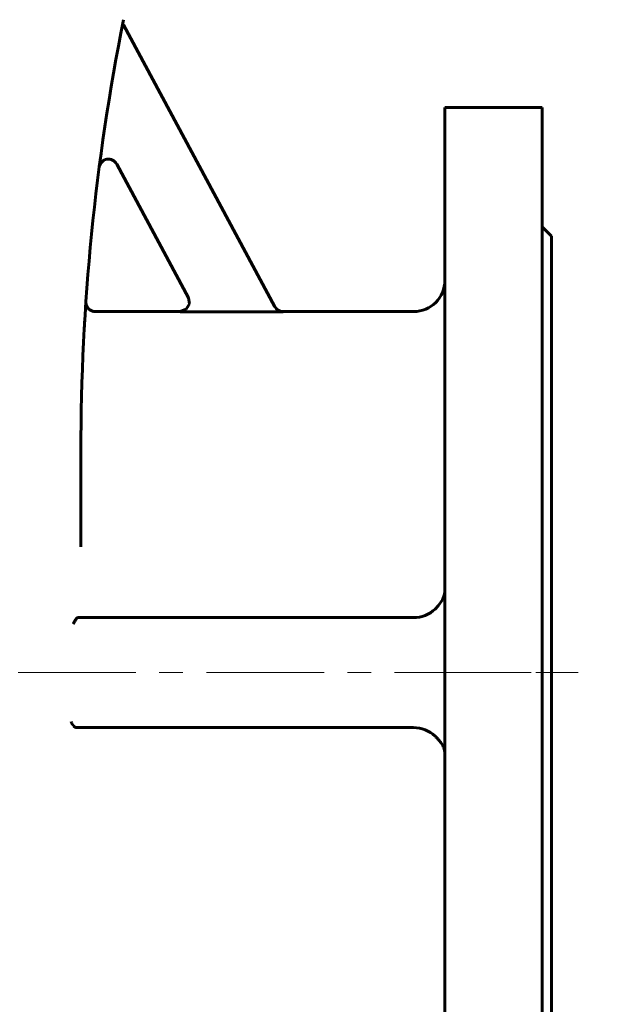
# Model space of a CAD drawing. Header units: millimetres. Extents: x 0 to 594, y -3 to 420.
# Tile 5 of 25: x 214 to 252, y 190 to 253. Entities that reach past the tile are written whole.
import ezdxf

# ---------------------------------------------------------------- set-up
doc = ezdxf.new("R2010")
doc.units = ezdxf.units.MM
for name, pattern in [('K5LT-1', [0]), ('K5LT_AXLED', [12, 7.5, -1.5, 1.5, -1.5]), ('K5LT_BASIC', [0]), ('K5LT_THIN', [0])]:
    doc.linetypes.add(name, pattern=pattern)
doc.layers.add('Системный слой', color=7, linetype='Continuous')
doc.layers.add('Системный слой (1)', color=7, linetype='Continuous', true_color=0x6c6c6c)
doc.styles.add('KDIMTEXTSTYLE', font='txt', dxfattribs={"width": 0.96, "oblique": 15, "height": 5})
doc.styles.add('KTEXTSTYLE', font='txt', dxfattribs={"width": 0.96, "height": 5})
doc.dimstyles.new('KDIMSTYLE (0.20)', dxfattribs={"dimtxt": 5, "dimasz": 1, "dimexe": 2, "dimexo": 0, "dimgap": 1, "dimtad": 1, "dimlfac": 5, "dimtxsty": 'KDIMTEXTSTYLE', "dimsah": 1, "dimcen": 0, "dimdle": 1, "dimadec": 0, "dimazin": 0, "dimtfac": 0.667, "dimtmove": 0, "dimatfit": 3, "dimfxl": 1, "dimtvp": 1, "dimtolj": 1, "dimtzin": 0, "dimarcsym": 0})

# ---------------------------------------------------------------- blocks, each defined once
blk = doc.blocks.new('U12')
at = {"layer": 'Системный слой (1)', "color": 143, "linetype": 'K5LT_BASIC', "lineweight": 60, "true_color": 0x33acca}
for p, q in [((225.224, 235.478), (225.283, 235.078)), ((224.706, 234.594), (224.695, 234.594)), ((225.084, 234.738), (224.706, 234.594)), ((225.283, 235.078), (225.084, 234.738))]:
    blk.add_line(p, q, dxfattribs=at)
blk = doc.blocks.new('U15')
at = {"layer": 'Системный слой (1)', "color": 143, "linetype": 'K5LT_BASIC', "lineweight": 60, "true_color": 0x33acca}
for p, q in [((224.695, 234.594), (219.282, 234.594)), ((239.561, 234.594), (231.249, 234.594))]:
    blk.add_line(p, q, dxfattribs=at)
blk = doc.blocks.new('U24')
at = {"layer": 'Системный слой (1)', "color": 143, "linetype": 'K5LT_BASIC', "lineweight": 60, "true_color": 0x33acca}
for p, q in [((218.683, 235.227), (218.682, 235.213)), ((218.684, 235.232), (218.683, 235.227)), ((218.682, 235.213), (218.681, 235.192)), ((218.681, 235.192), (218.681, 235.191))]:
    blk.add_line(p, q, dxfattribs=at)
blk = doc.blocks.new('U30')
at = {"layer": 'Системный слой (1)', "color": 143, "linetype": 'K5LT_BASIC', "lineweight": 60, "true_color": 0x33acca}
for p, q in [((241.561, 247.594), (241.561, 211.594)), ((241.561, 211.594), (241.561, 175.594))]:
    blk.add_line(p, q, dxfattribs=at)
blk = doc.blocks.new('U32')
at = {"layer": 'Системный слой (1)', "color": 143, "linetype": 'K5LT_BASIC', "lineweight": 60, "true_color": 0x33acca}
for p, q in [((247.761, 247.594), (247.761, 211.594)), ((247.761, 211.594), (247.761, 175.594))]:
    blk.add_line(p, q, dxfattribs=at)
blk = doc.blocks.new('U38')
at = {"layer": 'Системный слой (1)', "color": 143, "linetype": 'K5LT_BASIC', "lineweight": 60, "true_color": 0x33acca}
for p, q in [((248.361, 239.394), (248.361, 211.594)), ((248.361, 211.594), (248.361, 183.794))]:
    blk.add_line(p, q, dxfattribs=at)
blk = doc.blocks.new('U49')
at = {"layer": 'Системный слой (1)', "color": 143, "linetype": 'K5LT_BASIC', "lineweight": 60, "true_color": 0x33acca}
for p, q in [((241.409, 216.219), (241.547, 216.581)), ((241.547, 216.581), (241.561, 216.733)), ((240.939, 215.645), (241.141, 215.852)), ((241.141, 215.852), (241.409, 216.219))]:
    blk.add_line(p, q, dxfattribs=at)
blk = doc.blocks.new('D13')
at = {"layer": 'Системный слой (1)'}
for points in [[(429.125, 214.315), (433.997, 215.616), (428.954, 215.62), (429.536, 215.033)], [(377.565, 207.568), (376.984, 208.155), (377.394, 208.873), (372.522, 207.572)]]:
    blk.add_hatch(color=7, dxfattribs=at).paths.add_polyline_path(points)
at = {"layer": 'Системный слой (1)', "color": 7, "linetype": 'K5LT_THIN', "lineweight": 18, "true_color": 0xffffff}
for p, q in [((433.997, 215.616), (451.803, 217.947)), ((451.803, 217.947), (469.132, 217.947)), ((372.522, 207.572), (433.997, 215.616)), ((429.536, 215.033), (428.954, 215.62)), ((428.954, 215.62), (433.997, 215.616)), ((433.997, 215.616), (429.125, 214.315)), ((429.125, 214.315), (429.536, 215.033)), ((372.522, 207.572), (377.394, 208.873)), ((377.394, 208.873), (376.984, 208.155)), ((376.984, 208.155), (377.565, 207.568)), ((377.565, 207.568), (372.522, 207.572))]:
    blk.add_line(p, q, dxfattribs=at)
blk.add_wipeout([(453.803, 218.947), (453.803, 226.328), (466.599, 226.328), (466.599, 218.947)]).dxf.layer = 'Системный слой (1)'
at = {"layer": 'Системный слой (1)', "color": 7, "char_height": 5, "attachment_point": 1, "style": 'KTEXTSTYLE'}
for s, insert in [('\\fArial|b0|c204|p34;\\H5.0;\\W1.000;\\Q15;\\fGOST Type AU|b0|i0|c204|p34;\\Q15;\\W0.960;⌀', (453.803, 225.534)), ('\\fArial|b0|c204|p34;\\H5.0;\\W1.000;\\Q15;\\fGOST Type AU|b0|i0|c204|p34;\\Q15;\\W0.960;310', (457.11, 225.534))]:
    blk.add_mtext(s, dxfattribs=dict(at, insert=insert))
blk = doc.blocks.new('KDIMARROW_01')
at = {"layer": 'Системный слой'}
blk.add_hatch(color=0, dxfattribs=at).paths.add_polyline_path([(-5, -0.658), (0, 0), (-5, 0.658), (-4.5, 0)])
at = {"layer": 'Системный слой', "color": 0, "linetype": 'K5LT_THIN', "lineweight": 18}
for p, q in [((-4.5, 0), (-5, 0.658)), ((-5, 0.658), (0, 0)), ((0, 0), (-5, -0.658)), ((-5, -0.658), (-4.5, 0))]:
    blk.add_line(p, q, dxfattribs=at)
at = {"layer": 'Системный слой (1)', "color": 0, "linetype": 'K5LT_THIN', "lineweight": 18}
blk.add_line((213.861, 51.452), (213.461, 51.452), dxfattribs=at)

msp = doc.modelspace()

# ---------------------------------------------------------------- linework, layer by layer
at = {"layer": 'Системный слой (1)', "color": 143, "linetype": 'K5LT_BASIC', "lineweight": 60, "true_color": 0x33acca}
for p, q in [((221.0892, 252.8498), (221.0034, 252.8038)), ((230.7263, 234.8998), (221.0892, 252.8498)), ((247.7609, 247.594), (241.5609, 247.594)), ((220.6534, 243.9908), (225.2295, 235.4674)), ((248.3609, 239.394), (247.7609, 239.994)), ((218.6697, 235.0237), (218.6837, 235.2336)), ((231.2552, 234.5834), (224.7011, 234.5834)), ((218.3609, 219.6015), (218.3609, 225.7313)), ((218.2066, 215.094), (218.176, 215.094)), ((239.5609, 215.094), (218.2066, 215.094)), ((218.0601, 208.094), (218.0594, 208.094)), ((218.0601, 208.094), (239.5609, 208.094))]:
    msp.add_line(p, q, dxfattribs=at)
at = {"layer": 'Системный слой (1)', "color": 30, "linetype": 'K5LT_AXLED', "lineweight": 18, "true_color": 0xff8000}
for p in [(166.3609, 211.594), (239.5609, 211.594)]:
    msp.add_line(p, (250.3609, 211.594), dxfattribs=at)
at = {"layer": 'Системный слой (1)', "color": 143, "linetype": 'K5LT_BASIC', "lineweight": 60, "true_color": 0x33acca}
for centre, radius, start, end in [((358.3609, 225.7313), 140, 168.690068, 180), ((220.1247, 243.707), 0.6, 28.230722, 172.59104), ((239.5609, 236.594), 2, 270, 0), ((358.3609, 225.7313), 140, 176.108141, 176.125555), ((239.5609, 217.094), 2, 270, 313.573796), ((239.5609, 206.094), 2, 46.426204, 90)]:
    msp.add_arc(centre, radius, start, end, dxfattribs=at)
for points, knots in [([(218.6836, 235.2319), (218.6836, 235.2318), (218.6836, 235.2317), (218.6835, 235.2313), (218.6835, 235.2311), (218.6835, 235.2308), (218.6835, 235.2306), (218.6835, 235.2302), (218.6835, 235.2301), (218.6834, 235.2299), (218.6834, 235.2298), (218.6834, 235.2295), (218.6834, 235.2291), (218.6833, 235.2282), (218.6833, 235.2276), (218.6833, 235.2269), (218.6833, 235.2267), (218.6832, 235.2263), (218.6832, 235.2259), (218.6832, 235.2253), (218.6832, 235.2251), (218.6831, 235.2246), (218.6831, 235.2242), (218.6831, 235.2232), (218.683, 235.2226), (218.683, 235.2214), (218.683, 235.2207), (218.6829, 235.2191), (218.6828, 235.218), (218.6828, 235.2159), (218.6827, 235.2148), (218.6827, 235.2128), (218.6826, 235.2119), (218.6826, 235.2092), (218.6825, 235.2073), (218.6825, 235.2036), (218.6824, 235.2017), (218.6824, 235.196), (218.6824, 235.1921), (218.6825, 235.1835), (218.6826, 235.1789), (218.6831, 235.1648), (218.6837, 235.1555), (218.686, 235.1274), (218.6884, 235.1088), (218.6964, 235.0637), (218.7029, 235.0373), (218.7192, 234.9858), (218.7292, 234.9605), (218.7521, 234.912), (218.765, 234.8887), (218.7934, 234.845), (218.8088, 234.8246), (218.8418, 234.7863), (218.8593, 234.7684), (218.898, 234.7335), (218.9194, 234.7167), (218.9647, 234.6857), (218.9888, 234.6715), (219.0387, 234.6464), (219.0646, 234.6355), (219.1173, 234.6174), (219.1441, 234.6101), (219.1975, 234.5996), (219.2242, 234.5963), (219.2613, 234.5942), (219.2718, 234.5939), (219.2824, 234.5939)], [0, 0, 0, 0, 0.7535872, 0.7535872, 1.1303441, 1.1303441, 1.4318084, 1.4318084, 1.5071745, 1.5071745, 1.5825405, 1.5825405, 1.7939835, 1.7939835, 1.9728716, 1.9728716, 2.0054264, 2.0054264, 2.085538, 2.085538, 2.1044088, 2.1044088, 2.1656497, 2.1656497, 2.2256653, 2.2256653, 2.285681, 2.285681, 2.3570044, 2.3570044, 2.4283278, 2.4283278, 2.4813163, 2.4813163, 2.5872934, 2.5872934, 2.6934256, 2.6934256, 2.9056899, 2.9056899, 3.1629709, 3.1629709, 3.677533, 3.677533, 4.706657, 4.706657, 6.1878557, 6.1878557, 7.6715982, 7.6715982, 9.1261683, 9.1261683, 10.5256361, 10.5256361, 11.8954553, 11.8954553, 13.3801132, 13.3801132, 14.9050412, 14.9050412, 16.4418317, 16.4418317, 17.9570824, 17.9570824, 19.4241879, 19.4241879, 20, 20, 20, 20]), ([(231.2494, 234.594), (231.1261, 234.594), (230.9111, 234.6627), (230.7644, 234.8288), (230.7207, 234.9102)], [0, 0, 0, 0, 0.5714277, 1, 1, 1, 1]), ([(218.5769, 233.5039), (218.5796, 233.5532), (218.5823, 233.6015), (218.5877, 233.696), (218.5903, 233.7423), (218.5955, 233.8327), (218.5981, 233.8769), (218.6009, 233.9256), (218.6012, 233.9311), (218.6016, 233.9375), (218.6017, 233.9382), (218.602, 233.9444), (218.6023, 233.9497), (218.6027, 233.9568), (218.6028, 233.9586), (218.603, 233.961), (218.603, 233.9616), (218.6031, 233.9623), (218.6031, 233.9625), (218.6031, 233.9629), (218.6031, 233.9631), (218.6031, 233.9635), (218.6031, 233.9636), (218.6032, 233.9641), (218.6032, 233.9644), (218.6032, 233.9653), (218.6033, 233.9659), (218.6034, 233.9677), (218.6034, 233.9689), (218.6037, 233.9724), (218.6038, 233.9748), (218.6042, 233.9818), (218.6045, 233.9865), (218.6053, 234.0005), (218.6059, 234.0097), (218.6064, 234.019), (218.6064, 234.0192), (218.6075, 234.0373), (218.6086, 234.0555), (218.6115, 234.1051), (218.6148, 234.1598), (218.6166, 234.1903)], [0, 0, 0, 0, 3.3631897, 3.3631897, 6.7263794, 6.7263794, 10.0895691, 10.0895691, 10.5218143, 10.5218143, 10.583393, 10.583393, 11.0043906, 11.0043906, 11.1441324, 11.1441324, 11.1905169, 11.1905169, 11.2059134, 11.2059134, 11.2213098, 11.2213098, 11.2339691, 11.2339691, 11.2579191, 11.2579191, 11.3051348, 11.3051348, 11.3992241, 11.3992241, 11.5867183, 11.5867183, 11.9603383, 11.9603383, 12.7048412, 12.7048412, 12.7152186, 12.7152186, 14.1883726, 14.1883726, 16.8159484, 16.8159484, 16.8159484, 16.8159484]), ([(217.8759, 214.694), (217.8839, 214.7092), (217.9014, 214.7428), (217.9284, 214.7949), (217.9583, 214.8512), (217.9864, 214.9015), (218.0197, 214.9561), (218.0486, 214.9981), (218.077, 215.0326), (218.1008, 215.0572), (218.1308, 215.0814), (218.1564, 215.0927), (218.1726, 215.094), (218.176, 215.094)], [0, 0, 0, 0, 1.4754351, 3.0035548, 4.1724881, 5.8040905, 6.8601479, 8.6065, 9.5951569, 10.5372389, 11.6992754, 13.5148576, 14, 14, 14, 14]), ([(218.0594, 208.094), (218.054, 208.0942), (218.046, 208.0949), (218.0353, 208.0969), (218.0272, 208.0991), (218.0191, 208.1019), (218.0109, 208.1052), (218.0027, 208.1091), (217.9943, 208.1136), (217.9859, 208.1187), (217.9776, 208.1243), (217.9692, 208.1303), (217.9583, 208.1389), (217.9451, 208.1505), (217.9324, 208.1631), (217.9227, 208.1733), (217.9113, 208.1859), (217.9006, 208.1988), (217.8906, 208.2116), (217.885, 208.2189), (217.8746, 208.2329), (217.865, 208.2467), (217.8533, 208.264), (217.8417, 208.2818), (217.8291, 208.3021), (217.8179, 208.3209), (217.8041, 208.3446), (217.7883, 208.373), (217.7686, 208.4093), (217.7542, 208.4365), (217.7444, 208.4549), (217.7411, 208.4612)], [0, 0, 0, 0, 1.3534414, 2.0255071, 2.6961974, 3.3660072, 4.0386592, 4.7144834, 5.3983242, 6.0893919, 6.7845558, 7.4773818, 8.1630508, 9.5233733, 10.8482563, 11.497041, 12.1315346, 13.9567364, 14.5306796, 15.0915852, 15.6391647, 17.7353566, 18.2195542, 19.5653964, 21.7314194, 22.6242238, 23.5517667, 26.6716144, 28.3864158, 30.7772345, 32, 32, 32, 32]), ([(240.9395, 207.543), (240.9855, 207.4992), (241.0542, 207.4306), (241.1463, 207.3306), (241.2221, 207.2416), (241.3063, 207.1322), (241.389, 207.008), (241.4641, 206.8683), (241.5271, 206.709), (241.5565, 206.5703), (241.5609, 206.4811), (241.5609, 206.4552)], [0, 0, 0, 0, 1.451418, 2.2661321, 3.2865619, 4.3689316, 5.8427015, 7.3474761, 8.9486464, 11.1079409, 12, 12, 12, 12])]:
    msp.add_open_spline(points, degree=3, knots=knots, dxfattribs=at)
at = {"layer": 'Системный слой (1)', "color": 7, "linetype": 'K5LT-1'}
for points, knots in [([(224.7011, 234.5834), (224.7256, 234.5834), (224.7745, 234.5864), (224.8249, 234.5959), (224.8631, 234.6057), (224.8898, 234.6137), (224.9157, 234.6232), (224.9334, 234.6304), (224.9468, 234.6362), (224.9643, 234.6444), (224.9985, 234.6619), (225.0264, 234.679), (225.0495, 234.6954), (225.0563, 234.7003), (225.0665, 234.7079), (225.0832, 234.7211), (225.1153, 234.7489), (225.1569, 234.792), (225.2004, 234.8492), (225.2307, 234.9006), (225.2512, 234.9441), (225.2613, 234.9695), (225.267, 234.9857), (225.2697, 234.9937), (225.2737, 235.0063), (225.2794, 235.0258), (225.2891, 235.0654), (225.2947, 235.101), (225.2973, 235.13), (225.2981, 235.1391), (225.299, 235.1539), (225.2997, 235.1756), (225.2994, 235.2178), (225.2941, 235.276), (225.2794, 235.3452), (225.2579, 235.4093), (225.2397, 235.4484), (225.2295, 235.4674)], [0, 0, 0, 0, 0.03677862, 0.07355723, 0.07734405, 0.09641384, 0.11548364, 0.1190002, 0.12517789, 0.13753329, 0.14798813, 0.18315376, 0.18689852, 0.19061145, 0.19578718, 0.20613866, 0.22256496, 0.25969422, 0.2956053, 0.33063059, 0.34931415, 0.36799772, 0.37163418, 0.37525131, 0.38069466, 0.39158137, 0.40597933, 0.4421507, 0.44591851, 0.44979247, 0.45592744, 0.46819738, 0.48239703, 0.51918293, 0.55596884, 0.588383, 0.62079716, 0.62079716, 0.62079716, 0.62079716]), ([(230.7263, 234.8998), (230.7381, 234.8779), (230.7643, 234.8357), (230.8112, 234.7775), (230.8518, 234.7382), (230.881, 234.7142), (230.901, 234.6988), (230.9347, 234.6752), (230.9746, 234.6524), (231.0149, 234.6335), (231.038, 234.6242), (231.0741, 234.611), (231.103, 234.6026), (231.1499, 234.5924), (231.1932, 234.5856), (231.2345, 234.5834), (231.2552, 234.5834)], [0, 0, 0, 0, 0.03728516, 0.07457031, 0.11256622, 0.12202121, 0.1314762, 0.15038617, 0.18390435, 0.20061541, 0.21732646, 0.22122885, 0.25855334, 0.26236641, 0.29343631, 0.32450621, 0.32450621, 0.32450621, 0.32450621])]:
    msp.add_open_spline(points, degree=3, knots=knots, dxfattribs=at)

# ---------------------------------------------------------------- block references
at = {"layer": 'Системный слой (1)'}
for name in ['U30', 'U32', 'U38', 'U24', 'U12', 'U15', 'U49']:
    msp.add_blockref(name, (0, 0), dxfattribs=at)

# ---------------------------------------------------------------- next in the draw order: dimensions: what is measured, and where the dimension line sits
at = {"layer": 'Системный слой (1)', "color": 7}
dim = msp.add_diameter_dim_2p(p1=(249.57, 191.4817), p2=(556.9492, 231.7063), dimstyle='KDIMSTYLE (0.20)', override={"dimtih": 1, "dimtoh": 1, "dimpost": '\\fGOST Type AU|b0|c204|p34;\\H5.0;\\W0.960;\\Q15;<>', "dimblk1": 'KDIMARROW_01', "dimblk2": 'KDIMARROW_01', "dimclrt": 7, "dimtol": 1, "dimtp": 0, "dimtm": 0, "dimtdec": 5, "dimtmove": 1, "dimatfit": 2, "dimtolj": 1}, dxfattribs=at)
dim.commit()
dim.dimension.update_dxf_attribs({"geometry": 'D13', "text_midpoint": (453.8027, 217.9465), "dimtype": 163})

doc.saveas('drawing.dxf')
